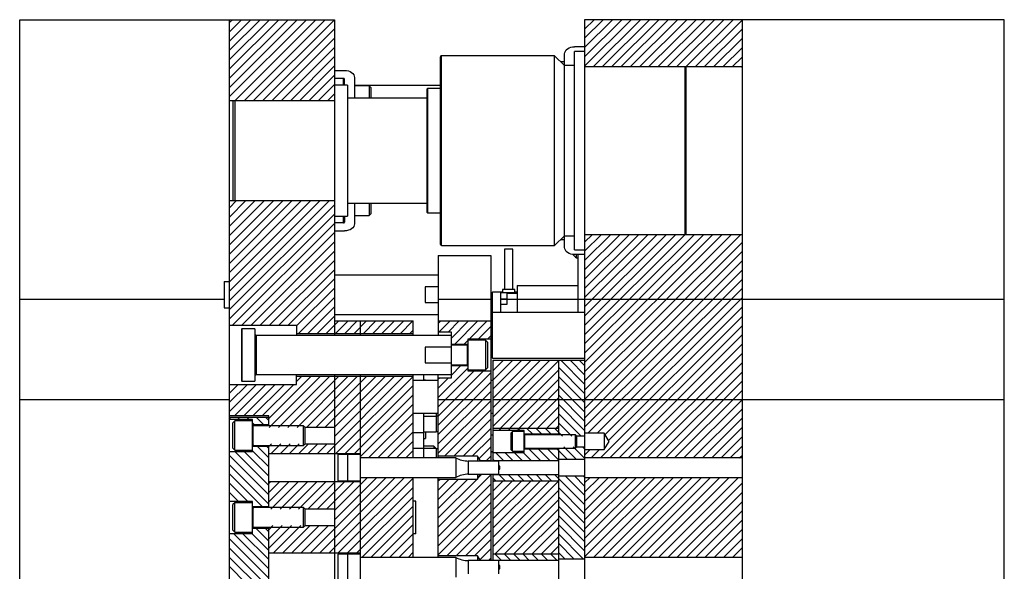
# Model space of a CAD drawing. Header units: inches. Extents: x 1772 to 2706, y -534 to -52.
# Tile 110 of 256: x 1933 to 1952, y -499 to -488. Entities that reach past the tile are written whole.
import ezdxf

# ---------------------------------------------------------------- set-up
doc = ezdxf.new("R2010")
doc.units = ezdxf.units.IN
doc.header["$LTSCALE"] = 0.5
doc.header["$MEASUREMENT"] = 0
doc.layers.add('SID-M-F', color=202, linetype='Continuous')
doc.layers.add('SID-M-S', color=105, linetype='Continuous')

msp = doc.modelspace()

# ---------------------------------------------------------------- linework, layer by layer
at = {"layer": 'SID-M-F', "linetype": 'Continuous'}
for p, q in [((1937.22519, -488.40541), (1937.27958, -488.35102)), ((1937.22519, -488.58219), (1937.45636, -488.35102)), ((1937.22519, -488.75897), (1937.63314, -488.35102)), ((1937.22519, -488.93574), (1937.80991, -488.35102)), ((1937.22519, -489.11252), (1937.98669, -488.35102)), ((1937.22519, -489.2893), (1938.16347, -488.35102)), ((1937.22519, -489.46607), (1938.34024, -488.35102)), ((1937.22519, -489.64285), (1938.51702, -488.35102)), ((1937.22519, -489.81963), (1938.6938, -488.35102)), ((1937.32451, -489.89708), (1938.87058, -488.35102)), ((1937.50129, -489.89708), (1939.04735, -488.35102)), ((1937.67807, -489.89708), (1939.22413, -488.35102)), ((1943.99519, -488.35293), (1943.9971, -488.35102)), ((1943.99519, -488.5297), (1944.17388, -488.35102)), ((1943.99519, -488.70648), (1944.35065, -488.35102)), ((1943.99519, -488.88326), (1944.52743, -488.35102)), ((1943.99519, -489.06003), (1944.70421, -488.35102)), ((1943.99519, -489.23681), (1944.88098, -488.35102)), ((1944.15483, -489.25395), (1945.05776, -488.35102)), ((1944.3316, -489.25395), (1945.23454, -488.35102)), ((1944.50838, -489.25395), (1945.41131, -488.35102)), ((1944.68516, -489.25395), (1945.58809, -488.35102)), ((1944.86193, -489.25395), (1945.76487, -488.35102)), ((1945.03871, -489.25395), (1945.94164, -488.35102)), ((1945.21549, -489.25395), (1946.11842, -488.35102)), ((1945.39226, -489.25395), (1946.2952, -488.35102)), ((1945.56904, -489.25395), (1946.47197, -488.35102)), ((1945.74582, -489.25395), (1946.64875, -488.35102)), ((1945.92259, -489.25395), (1946.82553, -488.35102)), ((1946.09937, -489.25395), (1946.99519, -488.35813)), ((1937.85484, -489.89708), (1939.22519, -488.52673)), ((1946.27615, -489.25395), (1946.99519, -488.53491)), ((1938.03162, -489.89708), (1939.22519, -488.70351)), ((1946.45292, -489.25395), (1946.99519, -488.71169)), ((1938.2084, -489.89708), (1939.22519, -488.88029)), ((1946.6297, -489.25395), (1946.99519, -488.88846)), ((1938.38517, -489.89708), (1939.22519, -489.05706)), ((1946.80648, -489.25395), (1946.99519, -489.06524)), ((1938.56195, -489.89708), (1939.22519, -489.23384)), ((1946.98325, -489.25395), (1946.99519, -489.24202)), ((1938.73873, -489.89708), (1939.22519, -489.41062)), ((1938.9155, -489.89708), (1939.22519, -489.58739)), ((1939.09228, -489.89708), (1939.22519, -489.76417)), ((1937.22519, -491.94095), (1937.36118, -491.80496)), ((1937.22519, -492.11772), (1937.53796, -491.80496)), ((1937.22519, -492.2945), (1937.71473, -491.80496)), ((1937.22519, -492.47128), (1937.89151, -491.80496)), ((1937.22519, -492.64805), (1938.06829, -491.80496)), ((1937.22519, -492.82483), (1938.24506, -491.80496)), ((1937.22519, -493.00161), (1938.42184, -491.80496)), ((1937.22519, -493.17838), (1938.59862, -491.80496)), ((1937.22519, -493.35516), (1938.77539, -491.80496)), ((1937.22519, -493.53194), (1938.95217, -491.80496)), ((1937.22519, -493.70871), (1939.12895, -491.80496)), ((1937.22519, -493.88549), (1939.22519, -491.88549)), ((1937.22519, -494.06227), (1939.22519, -492.06227)), ((1937.27572, -494.18852), (1939.22519, -492.23904)), ((1937.45249, -494.18852), (1939.22519, -492.41582)), ((1943.99519, -493.83301), (1945.38011, -492.44809)), ((1943.99519, -494.00978), (1945.55689, -492.44809)), ((1943.99519, -494.18656), (1945.73366, -492.44809)), ((1943.99519, -494.36334), (1945.91044, -492.44809)), ((1943.99519, -494.54011), (1946.08722, -492.44809)), ((1943.99519, -494.71689), (1946.26399, -492.44809)), ((1943.99519, -494.89367), (1946.44077, -492.44809)), ((1943.99519, -495.07044), (1946.61755, -492.44809)), ((1943.99519, -495.24722), (1946.79432, -492.44809)), ((1943.99519, -495.424), (1946.9711, -492.44809)), ((1943.99519, -492.59557), (1944.14267, -492.44809)), ((1943.99519, -492.77235), (1944.31945, -492.44809)), ((1943.99519, -492.94912), (1944.49623, -492.44809)), ((1943.99519, -493.1259), (1944.673, -492.44809)), ((1943.99519, -493.30268), (1944.84978, -492.44809)), ((1943.99519, -493.47945), (1945.02656, -492.44809)), ((1943.99519, -493.65623), (1945.20333, -492.44809)), ((1937.62927, -494.18852), (1939.22519, -492.5926)), ((1943.99519, -495.60077), (1946.99519, -492.60077)), ((1937.80605, -494.18852), (1939.22519, -492.76937)), ((1943.99519, -495.77755), (1946.99519, -492.77755)), ((1937.98282, -494.18852), (1939.22519, -492.94615)), ((1943.99519, -495.95433), (1946.99519, -492.95433)), ((1938.1596, -494.18852), (1939.22519, -493.12293)), ((1943.99519, -496.1311), (1946.99519, -493.1311)), ((1938.33638, -494.18852), (1939.22519, -493.2997)), ((1944.0583, -496.24477), (1946.99519, -493.30788)), ((1938.50519, -494.19648), (1939.22519, -493.47648)), ((1944.23508, -496.24477), (1946.99519, -493.48466)), ((1938.53368, -494.34477), (1939.22519, -493.65326)), ((1938.71046, -494.34477), (1939.22519, -493.83003)), ((1944.38583, -496.2708), (1946.99519, -493.66143)), ((1944.45218, -496.38122), (1946.99519, -493.83821)), ((1938.88723, -494.34477), (1939.22519, -494.00681)), ((1944.29666, -496.71352), (1946.99519, -494.01499)), ((1939.06401, -494.34477), (1939.30776, -494.10102)), ((1939.24079, -494.34477), (1939.48454, -494.10102)), ((1939.41756, -494.34477), (1939.66131, -494.10102)), ((1939.59434, -494.34477), (1939.83809, -494.10102)), ((1939.77112, -494.34477), (1940.01487, -494.10102)), ((1939.94789, -494.34477), (1940.19164, -494.10102)), ((1940.12467, -494.34477), (1940.36842, -494.10102)), ((1940.30145, -494.34477), (1940.5452, -494.10102)), ((1940.47822, -494.34477), (1940.72197, -494.10102)), ((1941.20519, -494.14813), (1941.2523, -494.10102)), ((1941.21658, -494.31352), (1941.42908, -494.10102)), ((1941.39336, -494.31352), (1941.60586, -494.10102)), ((1941.45519, -494.42846), (1941.78263, -494.10102)), ((1941.51241, -494.54802), (1941.95941, -494.10102)), ((1941.79069, -494.44652), (1942.13619, -494.10102)), ((1941.96746, -494.44652), (1942.20519, -494.20879)), ((1944.47343, -496.71352), (1946.99519, -494.19176)), ((1940.655, -494.34477), (1940.72519, -494.27458)), ((1942.14424, -494.44652), (1942.20519, -494.38557)), ((1944.65021, -496.71352), (1946.99519, -494.36854)), ((1941.68919, -494.54802), (1941.76519, -494.47202)), ((1944.82699, -496.71352), (1946.99519, -494.54532)), ((1945.00376, -496.71352), (1946.99519, -494.72209)), ((1941.45519, -494.95879), (1941.45996, -494.95402)), ((1941.45519, -495.13557), (1941.63674, -494.95402)), ((1942.24519, -494.8759), (1942.27007, -494.85102)), ((1942.24519, -495.05268), (1942.44685, -494.85102)), ((1942.24519, -495.22945), (1942.62362, -494.85102)), ((1942.24519, -495.40623), (1942.8004, -494.85102)), ((1942.24519, -495.58301), (1942.97718, -494.85102)), ((1942.24519, -495.75978), (1943.15395, -494.85102)), ((1942.24519, -495.93656), (1943.33073, -494.85102)), ((1942.24519, -496.11334), (1943.49519, -494.86334)), ((1943.99519, -495.30678), (1943.53943, -494.85102)), ((1943.99519, -495.13), (1943.71621, -494.85102)), ((1943.99519, -494.95323), (1943.89299, -494.85102)), ((1945.18054, -496.71352), (1946.99519, -494.89887)), ((1941.20519, -495.56235), (1941.76519, -495.00235)), ((1941.20519, -495.73912), (1941.88879, -495.05552)), ((1941.20519, -495.9159), (1942.06557, -495.05552)), ((1941.20519, -496.09268), (1942.20519, -495.09268)), ((1942.38428, -496.15102), (1943.49519, -495.04011)), ((1943.99519, -495.48356), (1943.49519, -494.98356)), ((1945.35732, -496.71352), (1946.99519, -495.07565)), ((1937.22519, -495.47648), (1937.38815, -495.31352)), ((1937.22519, -495.65326), (1937.56493, -495.31352)), ((1937.22519, -495.83003), (1937.74171, -495.31352)), ((1937.31848, -495.91352), (1937.91848, -495.31352)), ((1937.49526, -495.91352), (1938.09526, -495.31352)), ((1937.67204, -495.91352), (1938.27204, -495.31352)), ((1937.84881, -495.91352), (1938.44881, -495.31352)), ((1937.97519, -495.96392), (1938.78184, -495.15727)), ((1937.98362, -496.13227), (1938.95862, -495.15727)), ((1938.16039, -496.13227), (1939.13539, -495.15727)), ((1938.33717, -496.13227), (1939.31217, -495.15727)), ((1938.50519, -495.25714), (1938.60506, -495.15727)), ((1938.51395, -496.13227), (1939.48895, -495.15727)), ((1938.69072, -496.13227), (1939.66572, -495.15727)), ((1938.8675, -496.13227), (1939.8425, -495.15727)), ((1939.04428, -496.13227), (1940.01928, -495.15727)), ((1939.07148, -496.6354), (1940.54961, -495.15727)), ((1939.22105, -496.13227), (1940.19605, -495.15727)), ((1939.22519, -496.30491), (1940.37283, -495.15727)), ((1939.24826, -496.6354), (1940.72519, -495.15846)), ((1939.42503, -496.6354), (1940.72519, -495.33524)), ((1941.20519, -495.20879), (1941.22546, -495.18852)), ((1941.20519, -495.38557), (1941.40224, -495.18852)), ((1941.20519, -496.26945), (1942.20519, -495.26945)), ((1942.56106, -496.15102), (1943.49519, -495.21689)), ((1943.99519, -495.66034), (1943.49519, -495.16034)), ((1943.99519, -495.83711), (1943.49519, -495.33711)), ((1945.53409, -496.71352), (1946.99519, -495.25242)), ((1939.60181, -496.6354), (1940.72519, -495.51202)), ((1941.20519, -496.44623), (1942.20519, -495.44623)), ((1942.73784, -496.15102), (1943.49519, -495.39367)), ((1943.99519, -496.01389), (1943.49519, -495.51389)), ((1945.71087, -496.71352), (1946.99519, -495.4292)), ((1939.72519, -496.68879), (1940.72519, -495.68879)), ((1941.20519, -496.62301), (1942.20519, -495.62301)), ((1942.91461, -496.15102), (1943.49519, -495.57044)), ((1943.99519, -496.19067), (1943.49519, -495.69067)), ((1945.88765, -496.71352), (1946.99519, -495.60598)), ((1939.87724, -496.71352), (1940.72519, -495.86557)), ((1941.3227, -496.68227), (1942.20519, -495.79978)), ((1943.09139, -496.15102), (1943.49519, -495.74722)), ((1943.92827, -496.30052), (1943.49519, -495.86744)), ((1946.06442, -496.71352), (1946.99519, -495.78275)), ((1937.24781, -495.98402), (1937.22519, -495.9614)), ((1937.42459, -495.98402), (1937.37909, -495.93852)), ((1937.60136, -495.98402), (1937.55586, -495.93852)), ((1937.70286, -496.08552), (1937.66519, -496.04785)), ((1937.87964, -496.08552), (1937.73264, -495.93852)), ((1937.97519, -496.0043), (1937.90942, -495.93852)), ((1940.05402, -496.71352), (1940.72519, -496.04235)), ((1941.49948, -496.68227), (1942.20519, -495.97656)), ((1943.26817, -496.15102), (1943.49519, -495.924)), ((1943.7515, -496.30052), (1943.49519, -496.04422)), ((1946.2412, -496.71352), (1946.99519, -495.95953)), ((1940.23079, -496.71352), (1940.72519, -496.21912)), ((1941.67626, -496.68227), (1942.20519, -496.15334)), ((1942.40356, -496.19002), (1942.36456, -496.15102)), ((1942.58034, -496.19002), (1942.54134, -496.15102)), ((1942.75711, -496.19002), (1942.71811, -496.15102)), ((1943.00439, -496.26052), (1942.89489, -496.15102)), ((1943.18117, -496.26052), (1943.07167, -496.15102)), ((1943.35794, -496.26052), (1943.24844, -496.15102)), ((1943.57472, -496.30052), (1943.42522, -496.15102)), ((1943.44494, -496.15102), (1943.49519, -496.10077)), ((1946.41798, -496.71352), (1946.99519, -496.13631)), ((1937.97519, -496.49425), (1938.02467, -496.44477)), ((1938.01082, -496.6354), (1938.20145, -496.44477)), ((1938.1876, -496.6354), (1938.37822, -496.44477)), ((1938.36437, -496.6354), (1938.555, -496.44477)), ((1938.54115, -496.6354), (1938.73178, -496.44477)), ((1938.71793, -496.6354), (1938.90855, -496.44477)), ((1938.8947, -496.6354), (1939.08533, -496.44477)), ((1940.40757, -496.71352), (1940.72519, -496.3959)), ((1941.85303, -496.68227), (1942.20519, -496.33011)), ((1946.59475, -496.71352), (1946.99519, -496.31308)), ((1937.97519, -497.24173), (1937.32648, -496.59302)), ((1937.97519, -497.06496), (1937.50326, -496.59302)), ((1937.97519, -496.88818), (1937.66519, -496.57818)), ((1937.97519, -496.7114), (1937.75531, -496.49152)), ((1937.97519, -496.53463), (1937.93209, -496.49152)), ((1940.58435, -496.71352), (1940.72519, -496.57268)), ((1941.9825, -496.72958), (1942.20519, -496.50689)), ((1942.45423, -496.77102), (1942.29523, -496.61202)), ((1942.63101, -496.77102), (1942.47201, -496.61202)), ((1942.80778, -496.77102), (1942.64878, -496.61202)), ((1942.98456, -496.77102), (1942.82556, -496.61202)), ((1943.16134, -496.77102), (1942.93184, -496.54152)), ((1943.33811, -496.77102), (1943.10861, -496.54152)), ((1943.49519, -496.75133), (1943.28539, -496.54152)), ((1943.66542, -496.74477), (1943.46217, -496.54152)), ((1943.84219, -496.74477), (1943.59894, -496.50152)), ((1943.99519, -496.721), (1943.77572, -496.50152)), ((1943.99519, -496.54422), (1943.9525, -496.50152)), ((1943.99519, -496.66143), (1944.09935, -496.55727)), ((1944.11988, -496.71352), (1944.27613, -496.55727)), ((1946.77153, -496.71352), (1946.99519, -496.48986)), ((1937.97519, -497.41851), (1937.22519, -496.66851)), ((1942.11484, -496.77402), (1942.20519, -496.68367)), ((1942.27745, -496.77102), (1942.24519, -496.73876)), ((1946.94831, -496.71352), (1946.99519, -496.66664)), ((1937.97519, -497.59529), (1937.22519, -496.84529)), ((1937.85115, -497.64802), (1937.22519, -497.02206)), ((1941.96794, -497.0977), (1942.03761, -497.02802)), ((1937.57287, -497.54652), (1937.22519, -497.19884)), ((1937.97519, -497.20136), (1938.0099, -497.16665)), ((1937.97519, -497.37813), (1938.18668, -497.16665)), ((1937.97519, -497.55491), (1938.36345, -497.16665)), ((1938.01211, -497.69477), (1938.54023, -497.16665)), ((1938.18888, -497.69477), (1938.71701, -497.16665)), ((1938.36566, -497.69477), (1938.89378, -497.16665)), ((1938.54244, -497.69477), (1939.07056, -497.16665)), ((1938.71921, -497.69477), (1939.24734, -497.16665)), ((1938.89599, -497.69477), (1939.42411, -497.16665)), ((1938.93925, -498.5354), (1940.38612, -497.08852)), ((1939.07277, -497.69477), (1939.60089, -497.16665)), ((1939.11603, -498.5354), (1940.5629, -497.08852)), ((1939.22519, -497.71912), (1939.85579, -497.08852)), ((1939.22519, -497.8959), (1940.03257, -497.08852)), ((1939.2928, -498.5354), (1940.72519, -497.10301)), ((1939.72519, -497.57268), (1940.20935, -497.08852)), ((1941.20519, -498.03722), (1942.20519, -497.03722)), ((1941.20519, -497.15334), (1941.23876, -497.11977)), ((1941.20519, -497.33011), (1941.41553, -497.11977)), ((1941.20519, -497.50689), (1941.59231, -497.11977)), ((1941.20519, -497.68367), (1941.76909, -497.11977)), ((1941.20519, -497.86044), (1941.94586, -497.11977)), ((1941.20519, -498.214), (1942.20519, -497.214)), ((1942.3039, -497.15102), (1942.24519, -497.09232)), ((1942.24519, -497.174), (1942.26817, -497.15102)), ((1942.24519, -497.35077), (1942.44494, -497.15102)), ((1942.24519, -497.52755), (1942.62172, -497.15102)), ((1942.24519, -497.70433), (1942.7985, -497.15102)), ((1942.24519, -497.8811), (1942.97527, -497.15102)), ((1942.24519, -498.05788), (1943.15205, -497.15102)), ((1942.24519, -498.23466), (1943.32883, -497.15102)), ((1942.24519, -498.41143), (1943.49519, -497.16143)), ((1942.48068, -497.15102), (1942.36068, -497.03102)), ((1942.65745, -497.15102), (1942.53745, -497.03102)), ((1942.83423, -497.15102), (1942.71423, -497.03102)), ((1943.01101, -497.15102), (1942.89101, -497.03102)), ((1943.18778, -497.15102), (1943.06778, -497.03102)), ((1943.36456, -497.15102), (1943.24456, -497.03102)), ((1943.99519, -497.60488), (1943.42134, -497.03102)), ((1943.99519, -497.4281), (1943.62436, -497.05727)), ((1943.99519, -497.25133), (1943.80114, -497.05727)), ((1943.99519, -497.07455), (1943.97792, -497.05727)), ((1943.99519, -497.19176), (1944.09843, -497.08852)), ((1943.99519, -497.36854), (1944.27521, -497.08852)), ((1943.99519, -497.54532), (1944.45199, -497.08852)), ((1943.99519, -497.72209), (1944.62876, -497.08852)), ((1943.99519, -497.89887), (1944.80554, -497.08852)), ((1943.99519, -498.07565), (1944.98232, -497.08852)), ((1943.99519, -498.25242), (1945.15909, -497.08852)), ((1943.99519, -498.4292), (1945.33587, -497.08852)), ((1943.99519, -498.60598), (1945.51265, -497.08852)), ((1944.16442, -498.61352), (1945.68942, -497.08852)), ((1944.3412, -498.61352), (1945.8662, -497.08852)), ((1944.51798, -498.61352), (1946.04298, -497.08852)), ((1944.69475, -498.61352), (1946.21975, -497.08852)), ((1944.87153, -498.61352), (1946.39653, -497.08852)), ((1945.04831, -498.61352), (1946.57331, -497.08852)), ((1945.22508, -498.61352), (1946.75008, -497.08852)), ((1945.40186, -498.61352), (1946.92686, -497.08852)), ((1945.57864, -498.61352), (1946.99519, -497.19697)), ((1937.3961, -497.54652), (1937.22519, -497.37562)), ((1939.46958, -498.5354), (1940.72519, -497.27978)), ((1941.20519, -498.39077), (1942.20519, -497.39077)), ((1942.28238, -498.55102), (1943.49519, -497.33821)), ((1943.99519, -497.78166), (1943.49519, -497.28166)), ((1945.75541, -498.61352), (1946.99519, -497.37374)), ((1938.76247, -498.5354), (1939.72519, -497.57268)), ((1939.64636, -498.5354), (1940.72519, -497.45656)), ((1941.20519, -498.56755), (1942.20519, -497.56755)), ((1942.45916, -498.55102), (1943.49519, -497.51499)), ((1943.99519, -497.95843), (1943.49519, -497.45843)), ((1945.93219, -498.61352), (1946.99519, -497.55052)), ((1937.67437, -497.64802), (1937.66519, -497.63884)), ((1939.74501, -498.61352), (1940.72519, -497.63334)), ((1941.36725, -498.58227), (1942.20519, -497.74433)), ((1942.63593, -498.55102), (1943.49519, -497.69176)), ((1943.99519, -498.13521), (1943.49519, -497.63521)), ((1946.10897, -498.61352), (1946.99519, -497.7273)), ((1939.92178, -498.61352), (1940.72519, -497.81011)), ((1941.54402, -498.58227), (1942.20519, -497.9211)), ((1942.81271, -498.55102), (1943.49519, -497.86854)), ((1943.99519, -498.31199), (1943.49519, -497.81199)), ((1946.28574, -498.61352), (1946.99519, -497.90407)), ((1937.97519, -498.83272), (1937.29799, -498.15552)), ((1937.97519, -498.65595), (1937.47477, -498.15552)), ((1937.97519, -498.47917), (1937.65154, -498.15552)), ((1937.97519, -498.30239), (1937.72682, -498.05402)), ((1937.97519, -498.12562), (1937.9036, -498.05402)), ((1937.97519, -498.08524), (1938.05316, -498.00727)), ((1937.97519, -498.26202), (1938.22994, -498.00727)), ((1937.97519, -498.43879), (1938.40671, -498.00727)), ((1938.05536, -498.5354), (1938.58349, -498.00727)), ((1938.23214, -498.5354), (1938.76027, -498.00727)), ((1938.40892, -498.5354), (1938.93704, -498.00727)), ((1938.58569, -498.5354), (1939.11382, -498.00727)), ((1940.09856, -498.61352), (1940.72519, -497.98689)), ((1941.7208, -498.58227), (1942.20519, -498.09788)), ((1942.98949, -498.55102), (1943.49519, -498.04532)), ((1943.99519, -498.48876), (1943.49519, -497.98876)), ((1946.46252, -498.61352), (1946.99519, -498.08085)), ((1937.97519, -499.0095), (1937.22519, -498.2595)), ((1940.27534, -498.61352), (1940.72519, -498.16367)), ((1940.45211, -498.61352), (1940.72519, -498.34044)), ((1941.89758, -498.58227), (1942.20519, -498.27466)), ((1943.16626, -498.55102), (1943.49519, -498.22209)), ((1943.97443, -498.64477), (1943.49519, -498.16554)), ((1943.79765, -498.64477), (1943.49519, -498.34232)), ((1946.6393, -498.61352), (1946.99519, -498.25763)), ((1937.97519, -499.18628), (1937.22519, -498.43628)), ((1940.62889, -498.61352), (1940.72519, -498.51722)), ((1941.99881, -498.65782), (1942.20519, -498.45143)), ((1943.34304, -498.55102), (1943.49519, -498.39887)), ((1943.62087, -498.64477), (1943.49519, -498.51909)), ((1946.81607, -498.61352), (1946.99519, -498.4344)), ((1937.82266, -499.21052), (1937.22519, -498.61305)), ((1942.15938, -498.67402), (1942.20519, -498.62821)), ((1942.40969, -498.67102), (1942.28969, -498.55102)), ((1942.58646, -498.67102), (1942.46646, -498.55102)), ((1942.76324, -498.67102), (1942.64324, -498.55102)), ((1942.94002, -498.67102), (1942.82002, -498.55102)), ((1943.11679, -498.67102), (1942.99679, -498.55102)), ((1943.29357, -498.67102), (1943.17357, -498.55102)), ((1943.47035, -498.67102), (1943.35035, -498.55102)), ((1946.99285, -498.61352), (1946.99519, -498.61118)), ((1937.54438, -499.10902), (1937.22519, -498.78983))]:
    msp.add_line(p, q, dxfattribs=at)
at = {"layer": 'SID-M-S'}
for p, q in [((1933.22519, -507.35102), (1933.22519, -488.35102)), ((1933.22519, -488.35102), (1939.22519, -488.35102)), ((1937.22519, -507.35102), (1937.22519, -488.35102)), ((1939.22519, -488.35102), (1939.22519, -494.37602)), ((1951.99519, -488.35102), (1943.99519, -488.35102)), ((1943.99519, -488.35102), (1943.99519, -507.35102)), ((1946.99519, -488.35102), (1946.99519, -507.35102)), ((1951.99519, -507.35102), (1951.99519, -488.35102)), ((1943.61682, -488.9748), (1943.62758, -488.94973)), ((1943.62758, -488.94973), (1943.64504, -488.92663)), ((1943.64504, -488.92663), (1943.66855, -488.90638)), ((1943.66855, -488.90638), (1943.69719, -488.88976)), ((1943.69719, -488.88976), (1943.72987, -488.87741)), ((1943.72987, -488.87741), (1943.76532, -488.8698)), ((1943.76532, -488.8698), (1943.80219, -488.86723)), ((1943.99519, -488.86723), (1943.80219, -488.86723)), ((1941.24519, -492.64352), (1941.24519, -489.05852)), ((1943.42169, -489.03852), (1941.26519, -489.03852)), ((1941.26519, -492.66352), (1941.26519, -489.03852)), ((1943.60919, -489.22602), (1943.42169, -489.03852)), ((1943.42169, -492.66352), (1943.42169, -489.03852)), ((1943.61319, -489.00088), (1943.61682, -488.9748)), ((1943.61319, -489.22602), (1943.61319, -489.00088)), ((1943.99519, -488.95952), (1943.80219, -488.95952)), ((1943.80219, -492.74252), (1943.80219, -488.95952)), ((1939.22519, -489.32022), (1939.41819, -489.32022)), ((1939.41819, -489.32022), (1939.45506, -489.32279)), ((1939.45506, -489.32279), (1939.49052, -489.33039)), ((1939.49052, -489.33039), (1939.5232, -489.34274)), ((1943.61319, -489.15824), (1943.54141, -489.15824)), ((1943.80219, -489.22602), (1943.60919, -489.22602)), ((1943.60919, -492.47602), (1943.60919, -489.22602)), ((1946.99519, -489.25395), (1943.99519, -489.25395)), ((1945.91269, -492.44809), (1945.91269, -489.25395)), ((1945.93269, -492.44809), (1945.93269, -489.25395)), ((1939.40069, -489.47225), (1939.22519, -489.47225)), ((1939.40069, -489.60102), (1939.40069, -489.47225)), ((1939.41819, -489.60102), (1939.41819, -489.48462)), ((1939.5232, -489.34274), (1939.55184, -489.35936)), ((1939.55184, -489.35936), (1939.57534, -489.37962)), ((1939.57534, -489.37962), (1939.59281, -489.40272)), ((1939.59281, -489.40272), (1939.60356, -489.42779)), ((1939.60356, -489.42779), (1939.60719, -489.45386)), ((1939.60719, -489.45386), (1939.60719, -489.85102)), ((1939.47519, -489.60102), (1939.22519, -489.60102)), ((1939.47519, -489.60102), (1939.47519, -492.10102)), ((1939.60719, -489.60102), (1941.24519, -489.60102)), ((1939.88844, -489.61123), (1939.60719, -489.61123)), ((1939.91969, -489.64248), (1939.88844, -489.61123)), ((1939.88844, -489.61123), (1939.88844, -489.85102)), ((1939.91969, -489.64248), (1939.91969, -489.85102)), ((1940.99519, -492.03065), (1940.99519, -489.6714)), ((1941.24519, -489.66352), (1941.00307, -489.66352)), ((1941.00307, -492.03852), (1941.00307, -489.66352)), ((1940.99519, -489.85102), (1939.47519, -489.85102)), ((1939.22519, -489.89708), (1937.22519, -489.89708)), ((1937.28769, -489.89708), (1937.28769, -491.80496)), ((1937.32706, -489.89708), (1937.32706, -491.80496)), ((1937.22519, -491.80496), (1939.22519, -491.80496)), ((1939.47519, -491.85102), (1940.99519, -491.85102)), ((1939.60719, -491.85102), (1939.60719, -492.24818)), ((1939.88844, -491.85102), (1939.88844, -492.09082)), ((1939.91969, -491.85102), (1939.91969, -492.05957)), ((1939.22519, -492.10102), (1939.47519, -492.10102)), ((1939.40069, -492.2298), (1939.40069, -492.10102)), ((1939.41819, -492.10102), (1939.41819, -492.21742)), ((1939.60719, -492.09082), (1939.88844, -492.09082)), ((1939.88844, -492.09082), (1939.91969, -492.05957)), ((1941.00307, -492.03852), (1941.24519, -492.03852)), ((1939.40069, -492.2298), (1939.22519, -492.2298)), ((1939.57534, -492.32243), (1939.55184, -492.34268)), ((1939.59281, -492.29932), (1939.57534, -492.32243)), ((1939.60356, -492.27425), (1939.59281, -492.29932)), ((1939.60719, -492.24818), (1939.60356, -492.27425)), ((1939.22519, -492.38182), (1939.41819, -492.38182)), ((1939.45506, -492.37926), (1939.41819, -492.38182)), ((1939.49052, -492.37165), (1939.45506, -492.37926)), ((1939.5232, -492.3593), (1939.49052, -492.37165)), ((1939.55184, -492.34268), (1939.5232, -492.3593)), ((1943.42169, -492.66352), (1943.60919, -492.47602)), ((1943.60919, -492.47602), (1943.80219, -492.47602)), ((1943.61319, -492.70117), (1943.61319, -492.47602)), ((1943.99519, -492.44809), (1946.99519, -492.44809)), ((1941.26519, -492.66352), (1943.42169, -492.66352)), ((1943.54141, -492.5438), (1943.61319, -492.5438)), ((1943.61682, -492.72724), (1943.61319, -492.70117)), ((1941.20519, -492.85102), (1942.20519, -492.85102)), ((1941.20519, -492.85102), (1941.20519, -494.37602)), ((1942.20519, -492.85102), (1942.20519, -496.77502)), ((1942.46997, -492.72994), (1942.46997, -493.49886)), ((1942.62745, -492.72994), (1942.46997, -492.72994)), ((1942.62745, -493.49886), (1942.62745, -492.72994)), ((1943.62758, -492.75231), (1943.61682, -492.72724)), ((1943.64504, -492.77541), (1943.62758, -492.75231)), ((1943.66855, -492.79567), (1943.64504, -492.77541)), ((1943.69719, -492.81229), (1943.66855, -492.79567)), ((1943.72987, -492.82464), (1943.69719, -492.81229)), ((1943.76532, -492.83224), (1943.72987, -492.82464)), ((1943.80219, -492.83481), (1943.76532, -492.83224)), ((1943.80219, -492.74252), (1943.99519, -492.74252)), ((1943.99519, -492.83481), (1943.80219, -492.83481)), ((1943.83919, -492.89452), (1943.83919, -492.83481)), ((1943.83919, -492.89452), (1943.87019, -492.89452)), ((1943.87019, -493.93852), (1943.87019, -492.83481)), ((1941.20519, -493.22602), (1939.22519, -493.22602)), ((1937.12519, -493.35102), (1937.12519, -493.85102)), ((1937.12519, -493.35102), (1937.22519, -493.35102)), ((1941.20519, -493.45115), (1940.95519, -493.45115)), ((1940.95519, -493.45115), (1940.95519, -493.75089)), ((1942.70619, -493.42602), (1942.70619, -493.93852)), ((1942.70619, -493.42602), (1943.87019, -493.42602)), ((1942.24019, -493.55102), (1942.21019, -493.58102)), ((1942.21019, -494.78352), (1942.21019, -493.58102)), ((1942.4306, -493.55102), (1942.24019, -493.55102)), ((1942.24019, -494.81352), (1942.24019, -493.55102)), ((1942.39123, -493.55791), (1942.39123, -493.93852)), ((1942.39123, -493.55791), (1942.70619, -493.55791)), ((1942.4306, -493.49886), (1942.4306, -493.55791)), ((1942.66682, -493.49886), (1942.4306, -493.49886)), ((1942.50934, -493.55791), (1942.50934, -493.78626)), ((1942.70619, -493.5776), (1942.50934, -493.5776)), ((1942.66682, -493.55791), (1942.66682, -493.49886)), ((1942.70619, -493.55102), (1942.66682, -493.55102)), ((1937.12519, -493.69075), (1933.22519, -493.69075)), ((1940.95519, -493.75089), (1941.20519, -493.75089)), ((1942.20519, -493.69075), (1941.20519, -493.69075)), ((1942.39123, -493.67602), (1942.50934, -493.67602)), ((1951.99519, -493.69075), (1942.39123, -493.69075)), ((1942.50934, -493.78626), (1942.39123, -493.78626)), ((1937.12519, -493.85102), (1937.22519, -493.85102)), ((1939.22519, -493.97602), (1941.20519, -493.97602)), ((1942.24019, -493.93852), (1942.21019, -493.96852)), ((1943.99519, -493.93852), (1942.24019, -493.93852)), ((1938.50519, -494.18852), (1937.22519, -494.18852)), ((1938.50519, -494.18852), (1938.50519, -494.37602)), ((1939.22519, -494.10102), (1940.72519, -494.10102)), ((1939.72519, -494.37602), (1939.72519, -494.10102)), ((1940.72519, -494.37602), (1940.72519, -494.10102)), ((1941.20519, -494.10102), (1942.20519, -494.10102)), ((1937.46019, -494.25102), (1937.45519, -494.25602)), ((1937.45519, -494.25602), (1937.45519, -495.24602)), ((1937.70519, -494.25102), (1937.46019, -494.25102)), ((1937.46019, -494.25102), (1937.46019, -495.25102)), ((1937.70519, -494.25102), (1937.70519, -495.25102)), ((1941.45519, -494.37602), (1937.73519, -494.37602)), ((1937.73519, -494.37602), (1937.73519, -495.12602)), ((1940.72519, -494.34477), (1938.50519, -494.34477)), ((1941.45519, -494.31352), (1941.20519, -494.31352)), ((1941.45519, -495.18852), (1941.45519, -494.31352)), ((1941.76519, -494.54802), (1941.45519, -494.54802)), ((1941.75342, -494.56352), (1941.45519, -494.56352)), ((1941.76327, -494.59058), (1941.75342, -494.56352)), ((1941.75342, -494.56352), (1941.75342, -494.93852)), ((1941.76519, -494.56352), (1941.7648, -494.56352)), ((1941.7648, -494.56352), (1941.7648, -494.93852)), ((1942.20519, -494.44652), (1941.76519, -494.44652)), ((1941.76519, -494.44652), (1941.76519, -495.05552)), ((1942.10269, -494.46977), (1941.76519, -494.46977)), ((1942.14019, -494.50727), (1942.10269, -494.46977)), ((1942.10269, -494.46977), (1942.10269, -495.03227)), ((1942.14019, -494.50727), (1942.14019, -494.99477)), ((1941.45519, -494.60115), (1940.95519, -494.60115)), ((1940.95519, -494.60115), (1940.95519, -494.90089)), ((1941.76327, -494.59058), (1941.76327, -494.91147)), ((1940.95519, -494.90089), (1941.45519, -494.90089)), ((1941.45519, -494.93852), (1941.75342, -494.93852)), ((1941.45519, -494.95402), (1941.76519, -494.95402)), ((1941.75342, -494.93852), (1941.76327, -494.91147)), ((1941.7648, -494.93852), (1941.76519, -494.93852)), ((1942.21019, -494.78352), (1942.24019, -494.81352)), ((1942.24019, -494.81352), (1943.99519, -494.81352)), ((1942.24519, -494.85102), (1942.24519, -496.77502)), ((1942.24519, -494.85102), (1943.99519, -494.85102)), ((1942.39123, -494.81352), (1942.39123, -494.81775)), ((1942.70619, -494.81775), (1942.39123, -494.81775)), ((1942.70619, -494.81775), (1942.70619, -494.81352)), ((1943.49519, -494.85102), (1943.49519, -496.27602)), ((1937.73519, -495.12602), (1941.45519, -495.12602)), ((1938.50519, -495.31352), (1938.50519, -495.12602)), ((1939.22519, -495.12602), (1939.22519, -500.57602)), ((1939.72519, -500.57602), (1939.72519, -495.12602)), ((1940.72519, -496.71352), (1940.72519, -495.12602)), ((1940.9222, -495.12602), (1940.9222, -495.2339)), ((1941.20519, -496.71352), (1941.20519, -495.12602)), ((1941.76519, -495.03227), (1942.10269, -495.03227)), ((1941.76519, -495.05552), (1942.20519, -495.05552)), ((1942.10269, -495.03227), (1942.14019, -494.99477)), ((1937.22519, -495.31352), (1938.50519, -495.31352)), ((1937.45519, -495.24602), (1937.46019, -495.25102)), ((1937.46019, -495.25102), (1937.70519, -495.25102)), ((1938.50519, -495.15727), (1940.72519, -495.15727)), ((1941.20519, -495.23852), (1940.72519, -495.23852)), ((1940.96157, -495.2339), (1940.9222, -495.2339)), ((1940.96157, -495.2339), (1940.96157, -495.23852)), ((1941.20519, -495.18852), (1941.45519, -495.18852)), ((1942.24519, -495.23852), (1942.20519, -495.23852)), ((1933.22519, -495.60046), (1937.22519, -495.60046)), ((1941.20519, -495.60046), (1942.20519, -495.60046)), ((1942.24519, -495.60046), (1951.99519, -495.60046)), ((1940.72519, -495.86352), (1941.20519, -495.86352)), ((1940.9222, -495.86352), (1940.9222, -496.53094)), ((1941.16582, -495.86352), (1941.16582, -496.21598)), ((1942.20519, -495.86352), (1942.24519, -495.86352)), ((1937.97519, -495.91352), (1937.22519, -495.91352)), ((1937.22519, -495.93852), (1937.97519, -495.93852)), ((1937.66519, -495.98402), (1937.22519, -495.98402)), ((1937.32769, -496.00727), (1937.29019, -496.04477)), ((1937.29019, -496.53227), (1937.29019, -496.04477)), ((1937.66519, -496.00727), (1937.32769, -496.00727)), ((1937.32769, -496.56977), (1937.32769, -496.00727)), ((1937.66519, -496.59302), (1937.66519, -495.98402)), ((1937.97519, -496.08552), (1937.66519, -496.08552)), ((1937.97519, -496.10102), (1937.97519, -495.91352)), ((1940.9222, -495.91598), (1941.16582, -495.91598)), ((1937.66559, -496.10102), (1937.66519, -496.10102)), ((1937.66559, -496.47602), (1937.66559, -496.10102)), ((1937.67696, -496.10102), (1937.66711, -496.12808)), ((1937.66711, -496.44897), (1937.66711, -496.12808)), ((1938.63394, -496.10102), (1937.67696, -496.10102)), ((1937.67696, -496.47602), (1937.67696, -496.10102)), ((1938.66519, -496.13227), (1938.63394, -496.10102)), ((1938.63394, -496.47602), (1938.63394, -496.10102)), ((1939.22519, -496.13227), (1938.66519, -496.13227)), ((1938.66519, -496.44477), (1938.66519, -496.13227)), ((1940.72519, -496.23094), (1940.9222, -496.23094)), ((1940.9222, -496.21598), (1941.16582, -496.21598)), ((1940.9222, -496.21815), (1940.96157, -496.21815)), ((1940.96157, -496.21598), (1940.96157, -496.34315)), ((1943.49519, -496.15102), (1942.24519, -496.15102)), ((1942.84519, -496.19002), (1942.24519, -496.19002)), ((1942.62019, -496.21352), (1942.59519, -496.23852)), ((1942.59519, -496.56352), (1942.59519, -496.23852)), ((1942.84519, -496.21352), (1942.62019, -496.21352)), ((1942.62019, -496.58852), (1942.62019, -496.21352)), ((1942.84519, -496.61202), (1942.84519, -496.19002)), ((1943.49519, -496.26052), (1942.84519, -496.26052)), ((1942.84559, -496.27602), (1942.84519, -496.27602)), ((1942.84559, -496.52602), (1942.84559, -496.27602)), ((1942.8545, -496.27602), (1942.84711, -496.29633)), ((1943.82069, -496.27602), (1942.8545, -496.27602)), ((1942.8545, -496.52602), (1942.8545, -496.27602)), ((1943.84519, -496.30052), (1943.82069, -496.27602)), ((1943.82069, -496.52602), (1943.82069, -496.27602)), ((1944.37019, -496.24477), (1943.99519, -496.24477)), ((1944.46408, -496.40102), (1944.37019, -496.24477)), ((1944.37019, -496.24477), (1944.37019, -496.55727)), ((1937.66711, -496.44897), (1937.67696, -496.47602)), ((1938.63394, -496.47602), (1938.66519, -496.44477)), ((1938.66519, -496.44477), (1939.22519, -496.44477)), ((1940.9222, -496.34315), (1940.96157, -496.34315)), ((1942.24519, -496.28102), (1942.20519, -496.28102)), ((1942.84711, -496.50572), (1942.84711, -496.29633)), ((1943.99519, -496.30052), (1943.84519, -496.30052)), ((1943.84519, -496.50152), (1943.84519, -496.30052)), ((1944.37019, -496.55727), (1944.46408, -496.40102)), ((1937.22519, -496.59302), (1937.66519, -496.59302)), ((1937.29019, -496.53227), (1937.32769, -496.56977)), ((1937.32769, -496.56977), (1937.66519, -496.56977)), ((1937.66519, -496.47602), (1937.66559, -496.47602)), ((1937.66519, -496.49152), (1937.97519, -496.49152)), ((1937.67696, -496.47602), (1938.63394, -496.47602)), ((1937.97519, -497.66352), (1937.97519, -496.47602)), ((1939.72519, -496.6354), (1937.97519, -496.6354)), ((1939.72519, -496.65102), (1939.28719, -496.65102)), ((1939.28719, -496.65102), (1939.28719, -497.15102)), ((1939.47519, -496.65102), (1939.47519, -497.15102)), ((1940.72519, -496.53094), (1940.9222, -496.53094)), ((1941.12019, -496.48852), (1940.9222, -496.48852)), ((1941.16582, -496.53606), (1940.9222, -496.53606)), ((1940.9222, -496.53606), (1940.9222, -496.71352)), ((1941.14519, -496.51352), (1941.12019, -496.48852)), ((1941.12019, -496.48852), (1941.12019, -496.53606)), ((1941.14519, -496.51352), (1941.14519, -496.53606)), ((1941.16582, -496.53606), (1941.16582, -496.71352)), ((1942.20519, -496.59102), (1942.24519, -496.59102)), ((1942.20519, -496.60102), (1942.24519, -496.60102)), ((1942.24519, -496.61202), (1942.84519, -496.61202)), ((1942.59519, -496.56352), (1942.62019, -496.58852)), ((1942.62019, -496.58852), (1942.84519, -496.58852)), ((1942.84519, -496.52602), (1942.84559, -496.52602)), ((1942.84519, -496.54152), (1943.49519, -496.54152)), ((1942.84711, -496.50572), (1942.8545, -496.52602)), ((1942.8545, -496.52602), (1943.82069, -496.52602)), ((1943.49519, -496.52602), (1943.49519, -499.17602)), ((1943.82069, -496.52602), (1943.84519, -496.50152)), ((1943.84519, -496.50152), (1943.99519, -496.50152)), ((1943.99519, -496.55727), (1944.37019, -496.55727)), ((1941.53719, -496.71352), (1939.72519, -496.71352)), ((1941.95519, -496.68227), (1941.20519, -496.68227)), ((1941.53719, -496.71352), (1941.53719, -497.08852)), ((1942.35019, -496.77502), (1941.77744, -496.77502)), ((1941.77744, -496.77502), (1941.77744, -497.02702)), ((1942.00816, -496.77402), (1941.95519, -496.68227)), ((1941.95519, -496.68227), (1941.95519, -496.77502)), ((1942.20519, -496.77402), (1942.00816, -496.77402)), ((1942.00816, -496.77402), (1942.00816, -496.77502)), ((1943.49519, -496.77102), (1942.24519, -496.77102)), ((1942.35019, -496.77502), (1942.35019, -497.02702)), ((1943.99519, -496.74477), (1943.49519, -496.74477)), ((1946.99519, -496.71352), (1943.99519, -496.71352)), ((1941.77744, -497.02702), (1942.35019, -497.02702)), ((1941.95519, -497.02702), (1941.95519, -497.11977)), ((1941.95519, -497.11977), (1942.00816, -497.02802)), ((1942.00816, -497.02702), (1942.00816, -497.02802)), ((1942.00816, -497.02802), (1942.20519, -497.02802)), ((1942.20519, -497.02702), (1942.20519, -498.67502)), ((1942.24519, -497.02702), (1942.24519, -498.67502)), ((1942.38119, -496.87002), (1942.35019, -496.87002)), ((1942.35019, -496.93202), (1942.38119, -496.93202)), ((1942.38119, -496.93202), (1942.38119, -496.87002)), ((1937.97519, -497.16665), (1939.72519, -497.16665)), ((1939.28719, -497.15102), (1939.72519, -497.15102)), ((1939.72519, -497.08852), (1941.53719, -497.08852)), ((1940.72519, -498.61352), (1940.72519, -497.08852)), ((1941.20519, -498.61352), (1941.20519, -497.08852)), ((1941.20519, -497.11977), (1941.95519, -497.11977)), ((1942.24519, -497.03102), (1943.49519, -497.03102)), ((1942.24519, -497.15102), (1943.49519, -497.15102)), ((1943.49519, -497.05727), (1943.99519, -497.05727)), ((1943.99519, -497.08852), (1946.99519, -497.08852)), ((1937.66519, -497.54652), (1937.22519, -497.54652)), ((1937.32769, -497.56977), (1937.29019, -497.60727)), ((1937.66519, -497.56977), (1937.32769, -497.56977)), ((1937.32769, -498.13227), (1937.32769, -497.56977)), ((1937.66519, -498.15552), (1937.66519, -497.54652)), ((1940.77519, -497.53877), (1940.72519, -497.53877)), ((1940.77519, -498.16327), (1940.77519, -497.53877)), ((1937.29019, -498.09477), (1937.29019, -497.60727)), ((1937.97519, -497.64802), (1937.66519, -497.64802)), ((1937.66559, -497.66352), (1937.66519, -497.66352)), ((1937.66559, -498.03852), (1937.66559, -497.66352)), ((1937.67696, -497.66352), (1937.66711, -497.69058)), ((1937.66711, -498.01147), (1937.66711, -497.69058)), ((1938.63394, -497.66352), (1937.67696, -497.66352)), ((1937.67696, -498.03852), (1937.67696, -497.66352)), ((1938.66519, -497.69477), (1938.63394, -497.66352)), ((1938.63394, -498.03852), (1938.63394, -497.66352)), ((1939.22519, -497.69477), (1938.66519, -497.69477)), ((1938.66519, -498.00727), (1938.66519, -497.69477)), ((1937.22519, -498.15552), (1937.66519, -498.15552)), ((1937.29019, -498.09477), (1937.32769, -498.13227)), ((1937.32769, -498.13227), (1937.66519, -498.13227)), ((1937.66519, -498.03852), (1937.66559, -498.03852)), ((1937.66519, -498.05402), (1937.97519, -498.05402)), ((1937.66711, -498.01147), (1937.67696, -498.03852)), ((1937.67696, -498.03852), (1938.63394, -498.03852)), ((1937.97519, -499.22602), (1937.97519, -498.03852)), ((1938.63394, -498.03852), (1938.66519, -498.00727)), ((1938.66519, -498.00727), (1939.22519, -498.00727)), ((1940.77519, -498.16327), (1940.72519, -498.16327)), ((1939.72519, -498.5354), (1937.97519, -498.5354)), ((1939.72519, -498.55102), (1939.28719, -498.55102)), ((1939.28719, -498.55102), (1939.28719, -499.05102)), ((1939.47519, -498.55102), (1939.47519, -499.05102)), ((1941.53719, -498.61352), (1939.72519, -498.61352)), ((1941.95519, -498.58227), (1941.20519, -498.58227)), ((1941.53719, -498.61352), (1941.53719, -498.98852)), ((1942.35019, -498.67502), (1941.77744, -498.67502)), ((1941.77744, -498.67502), (1941.77744, -498.92702)), ((1942.00816, -498.67402), (1941.95519, -498.58227)), ((1941.95519, -498.58227), (1941.95519, -498.67502)), ((1942.20519, -498.67402), (1942.00816, -498.67402)), ((1942.00816, -498.67402), (1942.00816, -498.67502)), ((1943.49519, -498.55102), (1942.24519, -498.55102)), ((1943.49519, -498.67102), (1942.24519, -498.67102)), ((1942.35019, -498.67502), (1942.35019, -498.92702)), ((1943.99519, -498.64477), (1943.49519, -498.64477)), ((1946.99519, -498.61352), (1943.99519, -498.61352)), ((1942.38119, -498.77002), (1942.35019, -498.77002)), ((1942.35019, -498.83202), (1942.38119, -498.83202)), ((1942.38119, -498.83202), (1942.38119, -498.77002))]:
    msp.add_line(p, q, dxfattribs=at)
for centre, radius, start, end in [((1941.26519, -489.05852), 0.02, 90, 180), ((1939.40288, -489.48772), 0.01562, 11.421754, 98.049467), ((1941.00307, -489.6714), 0.00787, 90, 180), ((1941.00307, -492.03065), 0.00787, 180, 270), ((1939.40288, -492.21433), 0.01562, 261.950533, 348.578246), ((1941.26519, -492.64352), 0.02, 180, 270), ((1943.98695, -492.66854), 0.27, 217.580231, 236.822464), ((1937.73519, -494.34602), 0.03, 180, 270), ((1941.76401, -494.59031), 0.000787, 200, 0), ((1941.76401, -494.91174), 0.000787, 0, 160), ((1937.73519, -495.15602), 0.03, 90, 180), ((1941.16582, -495.87661), 0.03937, 270, 0), ((1937.66637, -496.12781), 0.000787, 180, 340), ((1941.16582, -496.17661), 0.03937, 270, 0), ((1937.66637, -496.44924), 0.000787, 20, 180), ((1942.84637, -496.29606), 0.000787, 180, 340), ((1941.16582, -496.57543), 0.03937, 0, 90), ((1942.84637, -496.50599), 0.000787, 20, 180), ((1941.77744, -496.27502), 0.5, 241.282566, 270), ((1941.77744, -497.52702), 0.5, 90, 118.717434), ((1937.66637, -497.69031), 0.000787, 180, 340), ((1937.66637, -498.01174), 0.000787, 20, 180), ((1941.77744, -498.17502), 0.5, 241.282566, 270)]:
    msp.add_arc(centre, radius, start, end, dxfattribs=at)

doc.saveas('drawing.dxf')
